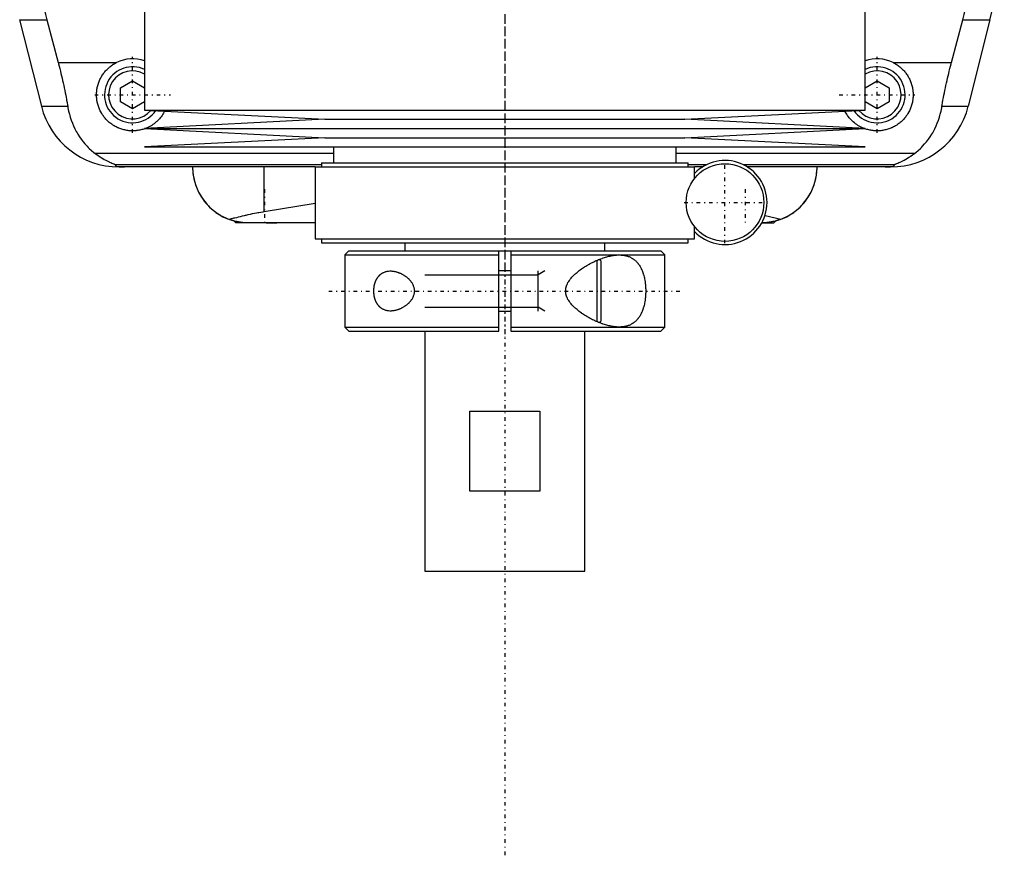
# Model space of a CAD drawing. Extents: x -90 to 90, y -146 to 645.
# Tile 1 of 4: x -61 to 62, y -146 to -42. Entities that reach past the tile are written whole.
import ezdxf

# ---------------------------------------------------------------- set-up
doc = ezdxf.new("R2010")
doc.units = 0
doc.linetypes.add('CENTER', pattern=[1.5, 0.45, -0.5, 0.05, -0.5])
for name, color, linetype in [('AM_0', 7, 'CONTINUOUS'), ('AM_10', 7, 'CONTINUOUS'), ('AM_7', 7, 'CENTER')]:
    doc.layers.add(name, color=color, linetype=linetype)

msp = doc.modelspace()

# ---------------------------------------------------------------- linework, layer by layer
at = {"layer": 'AM_0', "color": 7, "linetype": 'CONTINUOUS'}
for p, q in [((-45, -39.5), (-45, -52.9)), ((45, -52.9), (45, -39.5)), ((-60.6, -41.62), (-57.89, -52.43)), ((-60.6, -41.62), (-57.2, -41.62)), ((-57.2, -41.62), (-55.78, -46.97)), ((55.78, -46.97), (57.2, -41.62)), ((57.2, -41.62), (60.6, -41.62)), ((60.6, -41.62), (57.89, -52.43)), ((-55.78, -46.97), (-48.5, -46.97)), ((48.5, -46.97), (55.78, -46.97)), ((-48, -50.13), (-46.5, -49.27)), ((-48, -51.87), (-48, -50.13)), ((-46.5, -49.27), (-45, -50.13)), ((45, -50.13), (46.5, -49.27)), ((46.5, -49.27), (48, -50.13)), ((48, -50.13), (48, -51.87)), ((-57.89, -52.43), (-54.6, -52.43)), ((-46.5, -52.73), (-48, -51.87)), ((-45, -51.87), (-46.5, -52.73)), ((46.5, -52.73), (45, -51.87)), ((48, -51.87), (46.5, -52.73)), ((54.6, -52.43), (57.89, -52.43)), ((-45, -52.9), (-22.5, -54.05)), ((-45, -52.9), (45, -52.9)), ((-22.5, -54.05), (-45, -55.2)), ((-22.5, -54.05), (22.5, -54.05)), ((22.5, -54.05), (45, -52.9)), ((45, -55.2), (22.5, -54.05)), ((-45, -55.2), (-22.5, -56.35)), ((-45, -55.2), (45, -55.2)), ((22.5, -56.35), (45, -55.2)), ((-22.5, -56.35), (-45, -57.5)), ((-22.5, -56.35), (22.5, -56.35)), ((45, -57.5), (22.5, -56.35)), ((-45, -57.5), (45, -57.5)), ((-21.4, -57.5), (-21.4, -59.5)), ((21.4, -59.5), (21.4, -57.5)), ((-21.4, -58.31), (-51.17, -58.31)), ((51.17, -58.31), (21.4, -58.31)), ((-22.9, -59.75), (-48.57, -59.75)), ((-23.7, -60), (-48.19, -60)), ((-30.04, -65.57), (-30.04, -60)), ((-23.7, -60), (-23.7, -69)), ((-23.7, -60), (23.7, -60)), ((-22.9, -59.5), (-22.9, -60)), ((-22.9, -59.5), (22.9, -59.5)), ((22.9, -60), (22.9, -59.5)), ((25.17, -59.75), (22.9, -59.75)), ((23.7, -61.44), (23.7, -60)), ((24.71, -60), (23.7, -60)), ((48.57, -59.75), (29.83, -59.75)), ((48.19, -60), (30.29, -60)), ((-30.04, -65.57), (-23.71, -64.52)), ((32.5, -66.06), (34.48, -66.54)), ((-34.07, -66.69), (-34.23, -66.64)), ((-33.85, -66.75), (-33.6, -67)), ((-23.73, -67), (-33.6, -67)), ((23.7, -69), (23.7, -67.46)), ((32.09, -67), (33.6, -67)), ((32.12, -66.94), (32.73, -66.96)), ((33.6, -67), (33.85, -66.75)), ((34.23, -66.63), (34.07, -66.69)), ((-23.7, -69), (23.7, -69)), ((-22.9, -69), (-22.9, -69.5)), ((-22.9, -69.5), (22.9, -69.5)), ((-12.5, -69.5), (-12.5, -70.5)), ((12.5, -70.5), (12.5, -69.5)), ((22.9, -69.5), (22.9, -69)), ((-19.5, -70.5), (-20, -71)), ((-20, -71), (-20, -80)), ((-20, -71), (-0.75, -71)), ((-19.5, -70.5), (-0.75, -70.5)), ((-0.75, -70.5), (0.75, -70.5)), ((-0.75, -80.5), (-0.75, -70.5)), ((0.75, -70.5), (19.5, -70.5)), ((0.75, -70.5), (0.75, -80.5)), ((0.75, -71), (20, -71)), ((20, -71), (19.5, -70.5)), ((20, -80), (20, -71)), ((11.5, -71.67), (11.5, -79.33)), ((12, -71.75), (11.8, -71.55)), ((12, -71.75), (12, -79.25)), ((0.75, -73), (-0.75, -73)), ((-0.75, -78), (0.75, -78)), ((11.8, -79.45), (12, -79.25)), ((-20, -80), (-19.5, -80.5)), ((-20, -80), (-0.75, -80)), ((-19.5, -80.5), (-0.75, -80.5)), ((-10, -80.5), (-10, -110.5)), ((0.75, -80), (20, -80)), ((0.75, -80.5), (19.5, -80.5)), ((10, -110.5), (10, -80.5)), ((19.5, -80.5), (20, -80)), ((-4.36, -100.5), (-4.36, -90.5)), ((-4.36, -90.5), (4.36, -90.5)), ((4.36, -90.5), (4.36, -100.5)), ((4.36, -100.5), (-4.36, -100.5)), ((-10, -110.5), (10, -110.5))]:
    msp.add_line(p, q, dxfattribs=at)
for points in [[(-58.39, -18.16, 0), (-58.5, -18.82, 0), (-58.67, -20.16, 0), (-58.82, -21.48, 0), (-58.88, -22.14, 0), (-58.94, -22.8, 0), (-59.02, -24.1, 0), (-59.07, -25.38, 0), (-59.09, -26.64, 0), (-59.09, -27.88, 0), (-59.06, -29.15, 0), (-59.03, -29.79, 0), (-58.99, -30.44, 0), (-58.9, -31.75, 0), (-58.78, -33.07, 0), (-58.62, -34.4, 0), (-58.43, -35.73, 0), (-58.21, -37.05, 0), (-58.09, -37.72, 0), (-57.96, -38.38, 0), (-57.68, -39.69, 0), (-57.37, -40.98, 0), (-57.2, -41.62, 0)], [(57.2, -41.62, 0), (57.37, -40.98, 0), (57.68, -39.69, 0), (57.96, -38.38, 0), (58.09, -37.72, 0), (58.21, -37.05, 0), (58.43, -35.73, 0), (58.62, -34.4, 0), (58.78, -33.07, 0), (58.9, -31.75, 0), (58.99, -30.44, 0), (59.03, -29.79, 0), (59.06, -29.15, 0), (59.09, -27.88, 0), (59.09, -26.64, 0), (59.07, -25.38, 0), (59.02, -24.1, 0), (58.94, -22.8, 0), (58.88, -22.14, 0), (58.82, -21.48, 0), (58.67, -20.16, 0), (58.5, -18.82, 0), (58.39, -18.16, 0)], [(-55.78, -46.97, 0), (-55.74, -47.12, 0), (-55.66, -47.42, 0), (-55.58, -47.73, 0), (-55.55, -47.88, 0), (-55.51, -48.03, 0), (-55.44, -48.33, 0), (-55.37, -48.63, 0), (-55.3, -48.92, 0), (-55.23, -49.22, 0), (-55.16, -49.52, 0), (-55.13, -49.68, 0), (-55.1, -49.83, 0), (-55.03, -50.13, 0), (-54.97, -50.44, 0), (-54.91, -50.74, 0), (-54.85, -51.05, 0), (-54.79, -51.35, 0), (-54.76, -51.51, 0), (-54.73, -51.66, 0), (-54.68, -51.97, 0), (-54.63, -52.27, 0), (-54.6, -52.43, 0)], [(-44.9, -55.21, 0), (-44.96, -55.23, 0), (-45.08, -55.27, 0), (-45.2, -55.31, 0), (-45.27, -55.33, 0), (-45.33, -55.34, 0), (-45.45, -55.38, 0), (-45.58, -55.4, 0), (-45.71, -55.43, 0), (-45.83, -55.45, 0), (-45.96, -55.47, 0), (-46.02, -55.47, 0), (-46.09, -55.48, 0), (-46.21, -55.49, 0), (-46.34, -55.5, 0), (-46.46, -55.5, 0), (-46.59, -55.5, 0), (-46.71, -55.5, 0), (-46.77, -55.49, 0), (-46.84, -55.49, 0), (-46.96, -55.48, 0), (-47.09, -55.46, 0), (-47.15, -55.45, 0), (-47.21, -55.44, 0), (-47.34, -55.42, 0), (-47.47, -55.39, 0), (-47.53, -55.38, 0), (-47.59, -55.37, 0), (-47.72, -55.33, 0), (-47.84, -55.3, 0), (-47.96, -55.26, 0), (-48.09, -55.21, 0), (-48.21, -55.16, 0), (-48.27, -55.14, 0), (-48.33, -55.11, 0), (-48.44, -55.06, 0), (-48.56, -55, 0), (-48.67, -54.94, 0), (-48.78, -54.88, 0), (-48.89, -54.81, 0), (-48.94, -54.78, 0), (-49, -54.74, 0), (-49.1, -54.67, 0), (-49.2, -54.6, 0), (-49.3, -54.52, 0), (-49.4, -54.44, 0), (-49.49, -54.36, 0), (-49.53, -54.32, 0), (-49.58, -54.28, 0), (-49.67, -54.2, 0), (-49.75, -54.11, 0), (-49.83, -54.02, 0), (-49.91, -53.93, 0), (-49.99, -53.84, 0), (-50.03, -53.79, 0), (-50.07, -53.74, 0), (-50.14, -53.64, 0), (-50.21, -53.54, 0), (-50.28, -53.44, 0), (-50.35, -53.33, 0), (-50.41, -53.22, 0), (-50.44, -53.17, 0), (-50.47, -53.11, 0), (-50.53, -53, 0), (-50.59, -52.89, 0), (-50.61, -52.83, 0), (-50.64, -52.77, 0), (-50.69, -52.65, 0), (-50.73, -52.53, 0), (-50.75, -52.47, 0), (-50.77, -52.41, 0), (-50.81, -52.29, 0), (-50.85, -52.17, 0), (-50.88, -52.05, 0), (-50.9, -51.92, 0), (-50.93, -51.8, 0), (-50.94, -51.74, 0), (-50.95, -51.68, 0), (-50.97, -51.55, 0), (-50.98, -51.43, 0), (-50.99, -51.31, 0), (-51, -51.18, 0), (-51, -51.06, 0), (-51, -51, 0), (-51, -50.94, 0), (-51, -50.82, 0), (-50.99, -50.69, 0), (-50.98, -50.57, 0), (-50.97, -50.44, 0), (-50.95, -50.32, 0), (-50.94, -50.26, 0), (-50.93, -50.19, 0), (-50.9, -50.07, 0), (-50.87, -49.94, 0), (-50.84, -49.82, 0), (-50.81, -49.69, 0), (-50.77, -49.57, 0), (-50.74, -49.51, 0), (-50.72, -49.44, 0), (-50.68, -49.32, 0), (-50.63, -49.2, 0), (-50.57, -49.08, 0), (-50.51, -48.97, 0), (-50.45, -48.85, 0), (-50.42, -48.79, 0), (-50.39, -48.74, 0), (-50.32, -48.63, 0), (-50.25, -48.52, 0), (-50.22, -48.46, 0), (-50.18, -48.41, 0), (-50.1, -48.31, 0), (-50.03, -48.2, 0), (-49.99, -48.15, 0), (-49.95, -48.11, 0), (-49.86, -48.01, 0), (-49.78, -47.92, 0), (-49.69, -47.83, 0), (-49.6, -47.74, 0), (-49.51, -47.66, 0), (-49.46, -47.61, 0), (-49.42, -47.57, 0), (-49.32, -47.49, 0), (-49.22, -47.41, 0), (-49.11, -47.34, 0), (-49.01, -47.26, 0), (-48.9, -47.19, 0), (-48.84, -47.16, 0), (-48.79, -47.12, 0), (-48.67, -47.06, 0), (-48.56, -47, 0), (-48.5, -46.97, 0)], [(48.5, -46.97, 0), (48.56, -47, 0), (48.67, -47.06, 0), (48.79, -47.12, 0), (48.84, -47.16, 0), (48.9, -47.19, 0), (49.01, -47.26, 0), (49.11, -47.34, 0), (49.22, -47.41, 0), (49.32, -47.49, 0), (49.42, -47.57, 0), (49.46, -47.61, 0), (49.51, -47.66, 0), (49.6, -47.74, 0), (49.69, -47.83, 0), (49.78, -47.92, 0), (49.86, -48.01, 0), (49.95, -48.11, 0), (49.99, -48.15, 0), (50.03, -48.2, 0), (50.1, -48.31, 0), (50.18, -48.41, 0), (50.22, -48.46, 0), (50.25, -48.52, 0), (50.32, -48.63, 0), (50.39, -48.74, 0), (50.42, -48.79, 0), (50.45, -48.85, 0), (50.51, -48.97, 0), (50.57, -49.08, 0), (50.63, -49.2, 0), (50.68, -49.32, 0), (50.72, -49.44, 0), (50.74, -49.51, 0), (50.77, -49.57, 0), (50.81, -49.69, 0), (50.84, -49.82, 0), (50.87, -49.94, 0), (50.9, -50.07, 0), (50.93, -50.19, 0), (50.94, -50.26, 0), (50.95, -50.32, 0), (50.97, -50.44, 0), (50.98, -50.57, 0), (50.99, -50.69, 0), (51, -50.82, 0), (51, -50.94, 0), (51, -51, 0), (51, -51.06, 0), (51, -51.18, 0), (50.99, -51.31, 0), (50.98, -51.43, 0), (50.97, -51.55, 0), (50.95, -51.68, 0), (50.94, -51.74, 0), (50.93, -51.8, 0), (50.9, -51.92, 0), (50.88, -52.05, 0), (50.85, -52.17, 0), (50.81, -52.29, 0), (50.77, -52.41, 0), (50.75, -52.47, 0), (50.73, -52.53, 0), (50.69, -52.65, 0), (50.64, -52.77, 0), (50.61, -52.83, 0), (50.59, -52.88, 0), (50.53, -53, 0), (50.47, -53.11, 0), (50.44, -53.17, 0), (50.41, -53.22, 0), (50.35, -53.33, 0), (50.28, -53.44, 0), (50.21, -53.54, 0), (50.14, -53.64, 0), (50.07, -53.74, 0), (50.03, -53.79, 0), (49.99, -53.84, 0), (49.91, -53.93, 0), (49.83, -54.02, 0), (49.75, -54.11, 0), (49.67, -54.2, 0), (49.58, -54.28, 0), (49.53, -54.32, 0), (49.49, -54.36, 0), (49.4, -54.44, 0), (49.3, -54.52, 0), (49.2, -54.6, 0), (49.1, -54.67, 0), (49, -54.74, 0), (48.95, -54.78, 0), (48.89, -54.81, 0), (48.78, -54.88, 0), (48.67, -54.94, 0), (48.56, -55, 0), (48.44, -55.06, 0), (48.33, -55.11, 0), (48.27, -55.14, 0), (48.21, -55.16, 0), (48.09, -55.21, 0), (47.97, -55.25, 0), (47.84, -55.3, 0), (47.72, -55.33, 0), (47.59, -55.37, 0), (47.53, -55.38, 0), (47.47, -55.39, 0), (47.34, -55.42, 0), (47.22, -55.44, 0), (47.15, -55.45, 0), (47.09, -55.46, 0), (46.96, -55.48, 0), (46.84, -55.49, 0), (46.77, -55.49, 0), (46.71, -55.5, 0), (46.59, -55.5, 0), (46.46, -55.5, 0), (46.34, -55.5, 0), (46.21, -55.49, 0), (46.09, -55.48, 0), (46.02, -55.47, 0), (45.96, -55.47, 0), (45.83, -55.45, 0), (45.71, -55.43, 0), (45.58, -55.4, 0), (45.45, -55.38, 0), (45.33, -55.34, 0), (45.27, -55.33, 0), (45.2, -55.31, 0), (45.08, -55.27, 0), (44.96, -55.23, 0), (44.9, -55.21, 0)], [(54.6, -52.43, 0), (54.63, -52.27, 0), (54.68, -51.97, 0), (54.73, -51.66, 0), (54.76, -51.51, 0), (54.79, -51.35, 0), (54.85, -51.05, 0), (54.91, -50.74, 0), (54.97, -50.44, 0), (55.03, -50.13, 0), (55.1, -49.83, 0), (55.13, -49.68, 0), (55.16, -49.52, 0), (55.23, -49.22, 0), (55.3, -48.92, 0), (55.37, -48.63, 0), (55.44, -48.33, 0), (55.51, -48.03, 0), (55.55, -47.88, 0), (55.58, -47.73, 0), (55.66, -47.42, 0), (55.74, -47.12, 0), (55.78, -46.97, 0)], [(-54.6, -52.43, 0), (-54.57, -52.62, 0), (-54.49, -53.02, 0), (-54.39, -53.4, 0), (-54.34, -53.6, 0), (-54.28, -53.78, 0), (-54.16, -54.16, 0), (-54.02, -54.53, 0), (-53.87, -54.89, 0), (-53.71, -55.24, 0), (-53.53, -55.58, 0), (-53.43, -55.75, 0), (-53.34, -55.91, 0), (-53.13, -56.24, 0), (-52.91, -56.55, 0), (-52.68, -56.85, 0), (-52.44, -57.14, 0), (-52.18, -57.42, 0), (-52.04, -57.56, 0), (-51.91, -57.69, 0), (-51.62, -57.95, 0), (-51.33, -58.19, 0), (-51.17, -58.31, 0)], [(51.17, -58.31, 0), (51.33, -58.19, 0), (51.62, -57.95, 0), (51.91, -57.69, 0), (52.04, -57.56, 0), (52.18, -57.42, 0), (52.44, -57.14, 0), (52.68, -56.85, 0), (52.91, -56.55, 0), (53.13, -56.24, 0), (53.34, -55.91, 0), (53.44, -55.75, 0), (53.53, -55.58, 0), (53.71, -55.24, 0), (53.87, -54.88, 0), (54.02, -54.53, 0), (54.16, -54.16, 0), (54.28, -53.78, 0), (54.34, -53.6, 0), (54.39, -53.4, 0), (54.49, -53.02, 0), (54.57, -52.62, 0), (54.6, -52.43, 0)], [(-42.48, -53.03, 0), (-42.53, -53.11, 0), (-42.62, -53.27, 0), (-42.71, -53.43, 0), (-42.76, -53.51, 0), (-42.81, -53.58, 0), (-42.92, -53.73, 0), (-43.03, -53.87, 0), (-43.15, -54, 0), (-43.27, -54.13, 0), (-43.4, -54.26, 0), (-43.46, -54.32, 0), (-43.53, -54.38, 0), (-43.66, -54.49, 0), (-43.81, -54.61, 0), (-43.96, -54.71, 0), (-44.11, -54.81, 0), (-44.27, -54.91, 0), (-44.35, -54.96, 0), (-44.44, -55, 0), (-44.61, -55.08, 0), (-44.78, -55.16, 0), (-44.87, -55.19, 0)], [(44.87, -55.19, 0), (44.78, -55.16, 0), (44.61, -55.08, 0), (44.44, -55, 0), (44.35, -54.96, 0), (44.27, -54.91, 0), (44.11, -54.81, 0), (43.96, -54.71, 0), (43.81, -54.61, 0), (43.66, -54.49, 0), (43.53, -54.38, 0), (43.46, -54.32, 0), (43.4, -54.26, 0), (43.27, -54.13, 0), (43.15, -54, 0), (43.03, -53.87, 0), (42.92, -53.73, 0), (42.81, -53.58, 0), (42.76, -53.51, 0), (42.71, -53.43, 0), (42.62, -53.27, 0), (42.53, -53.11, 0), (42.48, -53.03, 0)], [(-51.17, -58.31, 0), (-51.06, -58.39, 0), (-50.84, -58.55, 0), (-50.63, -58.69, 0), (-50.53, -58.76, 0), (-50.43, -58.83, 0), (-50.23, -58.95, 0), (-50.04, -59.06, 0), (-49.85, -59.16, 0), (-49.68, -59.25, 0), (-49.52, -59.33, 0), (-49.44, -59.37, 0), (-49.36, -59.4, 0), (-49.22, -59.46, 0), (-49.09, -59.52, 0), (-48.96, -59.57, 0), (-48.89, -59.6, 0), (-48.88, -59.61, 0), (-48.86, -59.61, 0), (-48.85, -59.62, 0), (-48.84, -59.62, 0), (-48.82, -59.63, 0), (-48.8, -59.64, 0), (-48.78, -59.64, 0), (-48.77, -59.65, 0), (-48.75, -59.66, 0), (-48.74, -59.66, 0), (-48.73, -59.66, 0), (-48.72, -59.67, 0), (-48.7, -59.67, 0), (-48.7, -59.68, 0), (-48.69, -59.68, 0), (-48.68, -59.69, 0), (-48.66, -59.69, 0), (-48.66, -59.69, 0), (-48.65, -59.7, 0), (-48.64, -59.7, 0), (-48.63, -59.71, 0), (-48.62, -59.71, 0), (-48.61, -59.71, 0), (-48.6, -59.72, 0), (-48.59, -59.72, 0), (-48.59, -59.72, 0), (-48.58, -59.73, 0), (-48.58, -59.73, 0), (-48.57, -59.73, 0), (-48.57, -59.74, 0), (-48.57, -59.74, 0), (-48.57, -59.74, 0), (-48.57, -59.74, 0), (-48.57, -59.74, 0), (-48.57, -59.75, 0), (-48.57, -59.75, 0)], [(48.57, -59.75, 0), (48.57, -59.75, 0), (48.57, -59.74, 0), (48.57, -59.74, 0), (48.57, -59.74, 0), (48.57, -59.74, 0), (48.57, -59.74, 0), (48.57, -59.73, 0), (48.58, -59.73, 0), (48.58, -59.73, 0), (48.59, -59.72, 0), (48.59, -59.72, 0), (48.6, -59.72, 0), (48.61, -59.71, 0), (48.62, -59.71, 0), (48.63, -59.71, 0), (48.64, -59.7, 0), (48.65, -59.7, 0), (48.66, -59.69, 0), (48.66, -59.69, 0), (48.68, -59.68, 0), (48.69, -59.68, 0), (48.7, -59.68, 0), (48.71, -59.67, 0), (48.72, -59.67, 0), (48.74, -59.66, 0), (48.74, -59.66, 0), (48.75, -59.65, 0), (48.77, -59.65, 0), (48.79, -59.64, 0), (48.8, -59.63, 0), (48.82, -59.63, 0), (48.84, -59.62, 0), (48.85, -59.62, 0), (48.86, -59.61, 0), (48.88, -59.6, 0), (48.9, -59.6, 0), (48.97, -59.57, 0), (49.1, -59.52, 0), (49.23, -59.46, 0), (49.38, -59.39, 0), (49.46, -59.36, 0), (49.54, -59.32, 0), (49.71, -59.23, 0), (49.9, -59.14, 0), (50.09, -59.03, 0), (50.28, -58.92, 0), (50.48, -58.79, 0), (50.58, -58.73, 0), (50.68, -58.66, 0), (50.88, -58.53, 0), (51.07, -58.38, 0), (51.17, -58.31, 0)], [(-48.57, -59.75, 0), (-48.58, -59.75, 0), (-48.6, -59.77, 0), (-48.62, -59.78, 0), (-48.62, -59.79, 0), (-48.63, -59.8, 0), (-48.63, -59.81, 0), (-48.63, -59.83, 0), (-48.63, -59.84, 0), (-48.62, -59.86, 0), (-48.6, -59.87, 0), (-48.58, -59.88, 0), (-48.57, -59.89, 0), (-48.54, -59.9, 0), (-48.49, -59.92, 0), (-48.43, -59.93, 0), (-48.35, -59.95, 0), (-48.3, -59.96, 0), (-48.28, -59.96, 0), (-48.27, -59.96, 0), (-48.26, -59.96, 0), (-48.25, -59.96, 0), (-48.23, -59.97, 0), (-48.21, -59.97, 0), (-48.2, -59.97, 0), (-48.19, -59.97, 0), (-48.16, -59.97, 0), (-48.14, -59.98, 0), (-48.13, -59.98, 0), (-48.11, -59.98, 0), (-48.09, -59.98, 0), (-48.06, -59.98, 0), (-48.03, -59.98, 0), (-48, -59.99, 0), (-47.97, -59.99, 0), (-47.95, -59.99, 0), (-47.93, -59.99, 0), (-47.91, -59.99, 0), (-47.9, -59.99, 0), (-47.9, -59.99, 0), (-47.89, -59.99, 0), (-47.89, -59.99, 0), (-47.88, -59.99, 0), (-47.88, -59.99, 0), (-47.87, -59.99, 0), (-47.86, -59.99, 0), (-47.86, -59.99, 0), (-47.85, -59.99, 0), (-47.85, -59.99, 0), (-47.84, -59.99, 0), (-47.83, -59.99, 0), (-47.83, -59.99, 0), (-47.82, -60, 0), (-47.81, -60, 0), (-47.81, -60, 0), (-47.81, -60, 0), (-47.8, -60, 0), (-47.79, -60, 0), (-47.78, -60, 0), (-47.78, -60, 0), (-47.77, -60, 0), (-47.76, -60, 0), (-47.76, -60, 0), (-47.75, -60, 0), (-47.74, -60, 0), (-47.73, -60, 0), (-47.73, -60, 0), (-47.72, -60, 0), (-47.71, -60, 0), (-47.71, -60, 0), (-47.7, -60, 0), (-47.69, -60, 0), (-47.69, -60, 0), (-47.68, -60, 0), (-47.67, -60, 0), (-47.67, -60, 0), (-47.66, -60, 0), (-47.66, -60, 0), (-47.65, -60, 0), (-47.64, -60, 0), (-47.63, -60, 0), (-47.62, -60, 0), (-47.61, -60, 0), (-47.61, -60, 0), (-47.6, -60, 0), (-47.59, -60, 0), (-47.58, -60, 0), (-47.57, -60, 0), (-47.57, -60, 0), (-47.56, -60, 0), (-47.55, -60, 0), (-47.55, -60, 0), (-47.54, -60, 0), (-47.53, -60, 0), (-47.52, -60, 0)], [(-39, -60, 0), (-39, -60.17, 0), (-38.98, -60.51, 0), (-38.95, -60.86, 0), (-38.92, -61.04, 0), (-38.89, -61.21, 0), (-38.82, -61.56, 0), (-38.73, -61.92, 0), (-38.62, -62.27, 0), (-38.49, -62.61, 0), (-38.34, -62.96, 0), (-38.26, -63.13, 0), (-38.18, -63.3, 0), (-37.99, -63.63, 0), (-37.78, -63.95, 0), (-37.55, -64.27, 0), (-37.3, -64.57, 0), (-37.03, -64.87, 0), (-36.89, -65.01, 0), (-36.74, -65.15, 0), (-36.44, -65.41, 0), (-36.11, -65.66, 0), (-35.94, -65.78, 0)], [(-39, -60, 0), (-39, -60.21, 0), (-38.97, -60.62, 0), (-38.92, -61.05, 0), (-38.89, -61.26, 0), (-38.84, -61.47, 0), (-38.74, -61.9, 0), (-38.6, -62.33, 0), (-38.44, -62.75, 0), (-38.25, -63.16, 0), (-38.02, -63.57, 0), (-37.9, -63.77, 0), (-37.77, -63.96, 0), (-37.49, -64.34, 0), (-37.18, -64.71, 0), (-36.84, -65.06, 0), (-36.48, -65.38, 0), (-36.08, -65.69, 0), (-35.88, -65.83, 0), (-35.66, -65.96, 0), (-35.22, -66.22, 0), (-34.74, -66.44, 0), (-34.48, -66.54, 0)], [(34.48, -66.54, 0), (34.74, -66.44, 0), (35.22, -66.22, 0), (35.66, -65.96, 0), (35.88, -65.83, 0), (36.08, -65.69, 0), (36.48, -65.38, 0), (36.84, -65.06, 0), (37.18, -64.71, 0), (37.49, -64.34, 0), (37.77, -63.96, 0), (37.9, -63.77, 0), (38.02, -63.57, 0), (38.25, -63.16, 0), (38.44, -62.75, 0), (38.6, -62.33, 0), (38.74, -61.9, 0), (38.84, -61.47, 0), (38.89, -61.26, 0), (38.92, -61.05, 0), (38.97, -60.62, 0), (39, -60.21, 0), (39, -60, 0)], [(35.94, -65.78, 0), (36.11, -65.66, 0), (36.44, -65.41, 0), (36.74, -65.15, 0), (36.89, -65.01, 0), (37.03, -64.87, 0), (37.3, -64.57, 0), (37.55, -64.27, 0), (37.78, -63.95, 0), (37.99, -63.63, 0), (38.18, -63.3, 0), (38.26, -63.13, 0), (38.34, -62.96, 0), (38.49, -62.61, 0), (38.62, -62.27, 0), (38.73, -61.92, 0), (38.82, -61.56, 0), (38.89, -61.21, 0), (38.92, -61.04, 0), (38.95, -60.86, 0), (38.98, -60.51, 0), (39, -60.17, 0), (39, -60, 0)], [(47.52, -60, 0), (47.53, -60, 0), (47.54, -60, 0), (47.55, -60, 0), (47.55, -60, 0), (47.56, -60, 0), (47.57, -60, 0), (47.57, -60, 0), (47.58, -60, 0), (47.59, -60, 0), (47.6, -60, 0), (47.61, -60, 0), (47.61, -60, 0), (47.62, -60, 0), (47.63, -60, 0), (47.64, -60, 0), (47.65, -60, 0), (47.66, -60, 0), (47.66, -60, 0), (47.67, -60, 0), (47.67, -60, 0), (47.68, -60, 0), (47.69, -60, 0), (47.69, -60, 0), (47.7, -60, 0), (47.71, -60, 0), (47.71, -60, 0), (47.72, -60, 0), (47.73, -60, 0), (47.73, -60, 0), (47.74, -60, 0), (47.75, -60, 0), (47.76, -60, 0), (47.76, -60, 0), (47.77, -60, 0), (47.78, -60, 0), (47.78, -60, 0), (47.79, -60, 0), (47.8, -60, 0), (47.81, -60, 0), (47.81, -60, 0), (47.81, -60, 0), (47.82, -60, 0), (47.83, -59.99, 0), (47.83, -59.99, 0), (47.84, -59.99, 0), (47.85, -59.99, 0), (47.85, -59.99, 0), (47.86, -59.99, 0), (47.86, -59.99, 0), (47.87, -59.99, 0), (47.89, -59.99, 0), (47.93, -59.99, 0), (47.95, -59.99, 0), (47.97, -59.99, 0), (48, -59.99, 0), (48.03, -59.98, 0), (48.06, -59.98, 0), (48.09, -59.98, 0), (48.11, -59.98, 0), (48.13, -59.98, 0), (48.14, -59.98, 0), (48.16, -59.97, 0), (48.19, -59.97, 0), (48.2, -59.97, 0), (48.21, -59.97, 0), (48.23, -59.97, 0), (48.25, -59.96, 0), (48.26, -59.96, 0), (48.27, -59.96, 0), (48.28, -59.96, 0), (48.3, -59.96, 0), (48.35, -59.95, 0), (48.43, -59.93, 0), (48.49, -59.92, 0), (48.54, -59.9, 0), (48.57, -59.89, 0), (48.58, -59.88, 0), (48.6, -59.87, 0), (48.62, -59.86, 0), (48.63, -59.84, 0), (48.63, -59.83, 0), (48.63, -59.81, 0), (48.63, -59.8, 0), (48.62, -59.79, 0), (48.62, -59.78, 0), (48.6, -59.77, 0), (48.58, -59.75, 0), (48.57, -59.75, 0)], [(-34.3, -66.61, 0), (-34.35, -66.59, 0), (-34.44, -66.56, 0), (-34.54, -66.52, 0), (-34.58, -66.51, 0), (-34.63, -66.49, 0), (-34.72, -66.45, 0), (-34.82, -66.41, 0), (-34.91, -66.37, 0), (-35, -66.32, 0), (-35.1, -66.28, 0), (-35.14, -66.26, 0), (-35.19, -66.23, 0), (-35.28, -66.19, 0), (-35.37, -66.14, 0), (-35.46, -66.09, 0), (-35.55, -66.03, 0), (-35.64, -65.98, 0), (-35.68, -65.95, 0), (-35.73, -65.93, 0), (-35.81, -65.87, 0), (-35.9, -65.81, 0), (-35.94, -65.78, 0)], [(-34.48, -66.54, 0), (-34.38, -66.52, 0), (-34.16, -66.46, 0), (-33.94, -66.41, 0), (-33.83, -66.38, 0), (-33.71, -66.35, 0), (-33.49, -66.3, 0), (-33.25, -66.24, 0), (-33.02, -66.18, 0), (-32.78, -66.12, 0), (-32.53, -66.07, 0), (-32.41, -66.04, 0), (-32.29, -66.01, 0), (-32.04, -65.95, 0), (-31.78, -65.9, 0), (-31.52, -65.84, 0), (-31.26, -65.79, 0), (-31, -65.74, 0), (-30.86, -65.71, 0), (-30.73, -65.69, 0), (-30.46, -65.64, 0), (-30.18, -65.6, 0), (-30.04, -65.57, 0)], [(35.94, -65.78, 0), (35.9, -65.81, 0), (35.81, -65.87, 0), (35.73, -65.93, 0), (35.68, -65.95, 0), (35.64, -65.98, 0), (35.55, -66.03, 0), (35.46, -66.09, 0), (35.37, -66.14, 0), (35.28, -66.19, 0), (35.19, -66.23, 0), (35.14, -66.26, 0), (35.09, -66.28, 0), (35, -66.32, 0), (34.91, -66.37, 0), (34.82, -66.41, 0), (34.72, -66.45, 0), (34.63, -66.49, 0), (34.58, -66.51, 0), (34.54, -66.52, 0), (34.44, -66.56, 0), (34.35, -66.6, 0), (34.3, -66.61, 0)], [(-32.73, -66.96, 0), (-32.77, -66.96, 0), (-32.87, -66.95, 0), (-32.97, -66.93, 0), (-33.02, -66.92, 0), (-33.07, -66.92, 0), (-33.17, -66.9, 0), (-33.27, -66.88, 0), (-33.37, -66.87, 0), (-33.47, -66.84, 0), (-33.56, -66.82, 0), (-33.61, -66.81, 0), (-33.66, -66.8, 0), (-33.76, -66.78, 0), (-33.86, -66.75, 0), (-33.95, -66.72, 0), (-34.05, -66.69, 0), (-34.15, -66.66, 0), (-34.2, -66.65, 0), (-34.24, -66.63, 0), (-34.34, -66.6, 0), (-34.44, -66.56, 0), (-34.48, -66.54, 0)], [(-33.85, -66.75, 0), (-33.87, -66.74, 0), (-33.92, -66.73, 0), (-33.97, -66.72, 0), (-33.99, -66.71, 0), (-34.01, -66.71, 0), (-34.05, -66.69, 0), (-34.08, -66.68, 0), (-34.12, -66.67, 0), (-34.15, -66.66, 0), (-34.18, -66.65, 0), (-34.19, -66.65, 0), (-34.2, -66.65, 0), (-34.22, -66.64, 0), (-34.24, -66.63, 0), (-34.26, -66.63, 0), (-34.27, -66.62, 0), (-34.28, -66.62, 0), (-34.29, -66.62, 0), (-34.29, -66.61, 0), (-34.3, -66.61, 0), (-34.3, -66.61, 0), (-34.3, -66.61, 0)], [(-33.85, -66.75, 0), (-33.87, -66.74, 0), (-33.92, -66.73, 0), (-33.97, -66.72, 0), (-33.99, -66.71, 0), (-34.01, -66.71, 0), (-34.05, -66.69, 0), (-34.08, -66.68, 0), (-34.12, -66.67, 0), (-34.15, -66.66, 0), (-34.18, -66.65, 0), (-34.19, -66.65, 0), (-34.2, -66.65, 0), (-34.22, -66.64, 0), (-34.24, -66.63, 0), (-34.26, -66.63, 0), (-34.27, -66.62, 0), (-34.28, -66.62, 0), (-34.29, -66.62, 0), (-34.29, -66.61, 0), (-34.3, -66.61, 0), (-34.3, -66.61, 0), (-34.3, -66.61, 0)], [(-32.73, -66.96, 0), (-32.63, -66.96, 0), (-32.43, -66.95, 0), (-32.21, -66.94, 0), (-32.11, -66.94, 0), (-32, -66.94, 0), (-31.77, -66.93, 0), (-31.54, -66.93, 0), (-31.31, -66.93, 0), (-31.07, -66.94, 0), (-30.82, -66.94, 0), (-30.7, -66.94, 0), (-30.58, -66.94, 0), (-30.33, -66.95, 0), (-30.08, -66.96, 0), (-29.83, -66.97, 0), (-29.58, -66.98, 0), (-29.34, -66.98, 0), (-29.21, -66.99, 0), (-29.09, -66.99, 0), (-28.85, -67, 0), (-28.61, -67, 0), (-28.49, -67, 0)], [(-32, -67, 0), (-32.02, -67, 0), (-32.06, -67, 0), (-32.11, -67, 0), (-32.13, -67, 0), (-32.15, -67, 0), (-32.19, -67, 0), (-32.23, -67, 0), (-32.28, -66.99, 0), (-32.32, -66.99, 0), (-32.36, -66.99, 0), (-32.38, -66.99, 0), (-32.4, -66.99, 0), (-32.44, -66.99, 0), (-32.48, -66.98, 0), (-32.52, -66.98, 0), (-32.56, -66.98, 0), (-32.59, -66.97, 0), (-32.61, -66.97, 0), (-32.63, -66.97, 0), (-32.67, -66.97, 0), (-32.71, -66.96, 0), (-32.73, -66.96, 0)], [(34.48, -66.54, 0), (34.44, -66.56, 0), (34.34, -66.6, 0), (34.24, -66.63, 0), (34.2, -66.65, 0), (34.15, -66.66, 0), (34.05, -66.69, 0), (33.95, -66.72, 0), (33.86, -66.75, 0), (33.76, -66.78, 0), (33.66, -66.8, 0), (33.61, -66.81, 0), (33.56, -66.82, 0), (33.47, -66.84, 0), (33.37, -66.87, 0), (33.27, -66.88, 0), (33.17, -66.9, 0), (33.07, -66.92, 0), (33.02, -66.92, 0), (32.97, -66.93, 0), (32.87, -66.95, 0), (32.77, -66.96, 0), (32.73, -66.96, 0)], [(34.3, -66.61, 0), (34.3, -66.61, 0), (34.29, -66.61, 0), (34.28, -66.62, 0), (34.28, -66.62, 0), (34.27, -66.62, 0), (34.26, -66.63, 0), (34.24, -66.63, 0), (34.23, -66.64, 0), (34.21, -66.64, 0), (34.18, -66.65, 0), (34.17, -66.65, 0), (34.16, -66.66, 0), (34.13, -66.67, 0), (34.1, -66.68, 0), (34.07, -66.69, 0), (34.03, -66.7, 0), (34, -66.71, 0), (33.98, -66.71, 0), (33.96, -66.72, 0), (33.92, -66.73, 0), (33.87, -66.74, 0), (33.85, -66.75, 0)], [(34.3, -66.61, 0), (34.3, -66.61, 0), (34.29, -66.61, 0), (34.28, -66.62, 0), (34.28, -66.62, 0), (34.27, -66.62, 0), (34.26, -66.63, 0), (34.24, -66.63, 0), (34.23, -66.64, 0), (34.21, -66.64, 0), (34.18, -66.65, 0), (34.17, -66.65, 0), (34.16, -66.66, 0), (34.13, -66.67, 0), (34.1, -66.68, 0), (34.07, -66.69, 0), (34.03, -66.7, 0), (34, -66.71, 0), (33.98, -66.71, 0), (33.96, -66.72, 0), (33.92, -66.73, 0), (33.87, -66.74, 0), (33.85, -66.75, 0)], [(34.3, -66.61, 0), (34.3, -66.61, 0), (34.3, -66.61, 0), (34.29, -66.61, 0), (34.29, -66.62, 0), (34.28, -66.62, 0), (34.27, -66.62, 0), (34.26, -66.63, 0), (34.24, -66.63, 0), (34.22, -66.64, 0), (34.2, -66.65, 0), (34.19, -66.65, 0), (34.18, -66.65, 0), (34.15, -66.66, 0), (34.12, -66.67, 0), (34.08, -66.68, 0), (34.05, -66.69, 0), (34.01, -66.71, 0), (33.99, -66.71, 0), (33.97, -66.72, 0), (33.92, -66.73, 0), (33.87, -66.74, 0), (33.85, -66.75, 0)], [(14.28, -80, 0), (14.22, -80, 0), (14.09, -80, 0), (13.96, -79.99, 0), (13.9, -79.98, 0), (13.83, -79.98, 0), (13.7, -79.96, 0), (13.57, -79.95, 0), (13.43, -79.92, 0), (13.29, -79.9, 0), (13.15, -79.87, 0), (13.08, -79.86, 0), (13.01, -79.84, 0), (12.87, -79.81, 0), (12.73, -79.77, 0), (12.58, -79.73, 0), (12.44, -79.68, 0), (12.29, -79.63, 0), (12.22, -79.61, 0), (12.15, -79.58, 0), (12, -79.53, 0), (11.85, -79.47, 0), (11.78, -79.45, 0), (11.7, -79.42, 0), (11.56, -79.35, 0), (11.41, -79.29, 0), (11.34, -79.26, 0), (11.26, -79.22, 0), (11.11, -79.15, 0), (10.97, -79.08, 0), (10.82, -79.01, 0), (10.68, -78.93, 0), (10.53, -78.85, 0), (10.46, -78.81, 0), (10.39, -78.77, 0), (10.25, -78.69, 0), (10.11, -78.6, 0), (9.97, -78.52, 0), (9.83, -78.43, 0), (9.7, -78.34, 0), (9.63, -78.29, 0), (9.56, -78.25, 0), (9.43, -78.15, 0), (9.29, -78.05, 0), (9.16, -77.94, 0), (9.02, -77.83, 0), (8.89, -77.72, 0), (8.83, -77.66, 0), (8.76, -77.6, 0), (8.64, -77.48, 0), (8.51, -77.36, 0), (8.39, -77.23, 0), (8.28, -77.1, 0), (8.17, -76.97, 0), (8.12, -76.9, 0), (8.07, -76.83, 0), (7.98, -76.69, 0), (7.89, -76.55, 0), (7.82, -76.4, 0), (7.78, -76.31, 0), (7.76, -76.28, 0), (7.75, -76.26, 0), (7.75, -76.24, 0), (7.74, -76.23, 0), (7.73, -76.21, 0), (7.72, -76.18, 0), (7.71, -76.15, 0), (7.71, -76.13, 0), (7.7, -76.1, 0), (7.69, -76.09, 0), (7.69, -76.07, 0), (7.68, -76.05, 0), (7.67, -76.02, 0), (7.67, -76.01, 0), (7.67, -75.99, 0), (7.66, -75.97, 0), (7.65, -75.94, 0), (7.65, -75.93, 0), (7.65, -75.91, 0), (7.64, -75.89, 0), (7.63, -75.86, 0), (7.63, -75.83, 0), (7.62, -75.8, 0), (7.62, -75.77, 0), (7.62, -75.76, 0), (7.62, -75.75, 0), (7.61, -75.72, 0), (7.61, -75.69, 0), (7.61, -75.66, 0), (7.6, -75.63, 0), (7.6, -75.6, 0), (7.6, -75.59, 0), (7.6, -75.57, 0), (7.6, -75.54, 0), (7.6, -75.51, 0), (7.6, -75.5, 0), (7.6, -75.49, 0), (7.6, -75.46, 0), (7.6, -75.43, 0), (7.6, -75.41, 0), (7.6, -75.4, 0), (7.6, -75.37, 0), (7.61, -75.34, 0), (7.61, -75.31, 0), (7.61, -75.28, 0), (7.62, -75.25, 0), (7.62, -75.24, 0), (7.62, -75.23, 0), (7.62, -75.2, 0), (7.63, -75.17, 0), (7.63, -75.14, 0), (7.64, -75.11, 0), (7.65, -75.09, 0), (7.65, -75.07, 0), (7.65, -75.06, 0), (7.66, -75.03, 0), (7.67, -75.01, 0), (7.67, -74.99, 0), (7.67, -74.98, 0), (7.68, -74.95, 0), (7.69, -74.93, 0), (7.69, -74.91, 0), (7.7, -74.9, 0), (7.71, -74.87, 0), (7.71, -74.85, 0), (7.72, -74.82, 0), (7.73, -74.79, 0), (7.74, -74.77, 0), (7.75, -74.76, 0), (7.75, -74.74, 0), (7.76, -74.72, 0), (7.78, -74.69, 0), (7.82, -74.6, 0), (7.89, -74.45, 0), (7.98, -74.31, 0), (8.07, -74.17, 0), (8.12, -74.1, 0), (8.17, -74.03, 0), (8.28, -73.9, 0), (8.39, -73.77, 0), (8.51, -73.64, 0), (8.64, -73.52, 0), (8.76, -73.4, 0), (8.83, -73.34, 0), (8.89, -73.28, 0), (9.02, -73.17, 0), (9.16, -73.06, 0), (9.29, -72.95, 0), (9.43, -72.85, 0), (9.56, -72.75, 0), (9.63, -72.71, 0), (9.7, -72.66, 0), (9.83, -72.57, 0), (9.97, -72.48, 0), (10.11, -72.4, 0), (10.25, -72.31, 0), (10.39, -72.23, 0), (10.46, -72.19, 0), (10.53, -72.15, 0), (10.68, -72.07, 0), (10.82, -71.99, 0), (10.97, -71.92, 0), (11.11, -71.85, 0), (11.26, -71.78, 0), (11.34, -71.74, 0), (11.41, -71.71, 0), (11.56, -71.65, 0), (11.7, -71.58, 0), (11.78, -71.55, 0), (11.85, -71.53, 0), (12, -71.47, 0), (12.15, -71.42, 0), (12.22, -71.39, 0), (12.29, -71.37, 0), (12.44, -71.32, 0), (12.58, -71.27, 0), (12.73, -71.23, 0), (12.87, -71.19, 0), (13.01, -71.16, 0), (13.08, -71.14, 0), (13.15, -71.13, 0), (13.29, -71.1, 0), (13.43, -71.08, 0), (13.57, -71.05, 0), (13.7, -71.04, 0), (13.83, -71.02, 0), (13.9, -71.02, 0), (13.96, -71.01, 0), (14.09, -71, 0), (14.22, -71, 0), (14.28, -71, 0)], [(14.28, -71, 0), (14.33, -71, 0), (14.43, -71, 0), (14.53, -71.01, 0), (14.58, -71.01, 0), (14.63, -71.01, 0), (14.73, -71.03, 0), (14.83, -71.04, 0), (14.93, -71.05, 0), (15.03, -71.07, 0), (15.13, -71.09, 0), (15.18, -71.11, 0), (15.23, -71.12, 0), (15.32, -71.15, 0), (15.42, -71.18, 0), (15.51, -71.21, 0), (15.6, -71.25, 0), (15.69, -71.29, 0), (15.74, -71.32, 0), (15.78, -71.34, 0), (15.87, -71.39, 0), (15.96, -71.44, 0), (16, -71.47, 0), (16.04, -71.5, 0), (16.12, -71.56, 0), (16.2, -71.62, 0), (16.24, -71.65, 0), (16.28, -71.68, 0), (16.36, -71.75, 0), (16.43, -71.83, 0), (16.5, -71.9, 0), (16.57, -71.98, 0), (16.64, -72.06, 0), (16.67, -72.11, 0), (16.71, -72.15, 0), (16.77, -72.24, 0), (16.83, -72.33, 0), (16.89, -72.42, 0), (16.94, -72.52, 0), (17, -72.62, 0), (17.02, -72.68, 0), (17.05, -72.73, 0), (17.1, -72.84, 0), (17.15, -72.95, 0), (17.2, -73.07, 0), (17.24, -73.19, 0), (17.28, -73.32, 0), (17.3, -73.38, 0), (17.32, -73.45, 0), (17.36, -73.58, 0), (17.39, -73.71, 0), (17.43, -73.85, 0), (17.46, -73.99, 0), (17.48, -74.13, 0), (17.49, -74.2, 0), (17.51, -74.27, 0), (17.53, -74.41, 0), (17.55, -74.56, 0), (17.56, -74.7, 0), (17.57, -74.85, 0), (17.58, -74.99, 0), (17.59, -75.07, 0), (17.59, -75.14, 0), (17.6, -75.28, 0), (17.6, -75.43, 0), (17.6, -75.5, 0), (17.6, -75.57, 0), (17.6, -75.72, 0), (17.59, -75.86, 0), (17.59, -75.93, 0), (17.58, -76.01, 0), (17.57, -76.15, 0), (17.56, -76.3, 0), (17.55, -76.44, 0), (17.53, -76.59, 0), (17.51, -76.73, 0), (17.49, -76.8, 0), (17.48, -76.87, 0), (17.46, -77.01, 0), (17.43, -77.15, 0), (17.39, -77.29, 0), (17.36, -77.42, 0), (17.32, -77.55, 0), (17.3, -77.62, 0), (17.28, -77.68, 0), (17.24, -77.81, 0), (17.2, -77.93, 0), (17.15, -78.05, 0), (17.1, -78.16, 0), (17.05, -78.27, 0), (17.02, -78.32, 0), (17, -78.38, 0), (16.94, -78.48, 0), (16.89, -78.58, 0), (16.83, -78.67, 0), (16.77, -78.76, 0), (16.71, -78.85, 0), (16.67, -78.89, 0), (16.64, -78.94, 0), (16.57, -79.02, 0), (16.5, -79.1, 0), (16.43, -79.17, 0), (16.36, -79.25, 0), (16.28, -79.32, 0), (16.24, -79.35, 0), (16.2, -79.38, 0), (16.12, -79.44, 0), (16.04, -79.5, 0), (16, -79.53, 0), (15.96, -79.56, 0), (15.87, -79.61, 0), (15.78, -79.66, 0), (15.74, -79.68, 0), (15.69, -79.71, 0), (15.6, -79.75, 0), (15.51, -79.79, 0), (15.42, -79.82, 0), (15.32, -79.85, 0), (15.23, -79.88, 0), (15.18, -79.89, 0), (15.13, -79.91, 0), (15.03, -79.93, 0), (14.93, -79.95, 0), (14.83, -79.96, 0), (14.73, -79.97, 0), (14.63, -79.99, 0), (14.58, -79.99, 0), (14.53, -79.99, 0), (14.43, -80, 0), (14.33, -80, 0), (14.28, -80, 0)], [(-16.36, -75.5, 0), (-16.36, -75.48, 0), (-16.36, -75.44, 0), (-16.36, -75.4, 0), (-16.36, -75.38, 0), (-16.36, -75.36, 0), (-16.36, -75.32, 0), (-16.36, -75.27, 0), (-16.35, -75.23, 0), (-16.35, -75.19, 0), (-16.35, -75.15, 0), (-16.34, -75.13, 0), (-16.34, -75.11, 0), (-16.34, -75.07, 0), (-16.33, -75.03, 0), (-16.33, -74.99, 0), (-16.32, -74.95, 0), (-16.31, -74.91, 0), (-16.31, -74.88, 0), (-16.31, -74.86, 0), (-16.3, -74.82, 0), (-16.29, -74.78, 0), (-16.28, -74.76, 0), (-16.28, -74.74, 0), (-16.27, -74.7, 0), (-16.26, -74.67, 0), (-16.26, -74.65, 0), (-16.25, -74.63, 0), (-16.24, -74.59, 0), (-16.23, -74.55, 0), (-16.22, -74.51, 0), (-16.21, -74.47, 0), (-16.19, -74.44, 0), (-16.19, -74.42, 0), (-16.18, -74.4, 0), (-16.17, -74.36, 0), (-16.15, -74.33, 0), (-16.14, -74.29, 0), (-16.13, -74.26, 0), (-16.11, -74.22, 0), (-16.1, -74.21, 0), (-16.1, -74.19, 0), (-16.08, -74.15, 0), (-16.06, -74.12, 0), (-16.05, -74.09, 0), (-16.03, -74.06, 0), (-16.01, -74.03, 0), (-16.01, -74.01, 0), (-16, -74, 0), (-15.98, -73.97, 0), (-15.96, -73.94, 0), (-15.94, -73.91, 0), (-15.93, -73.88, 0), (-15.91, -73.85, 0), (-15.9, -73.84, 0), (-15.89, -73.82, 0), (-15.87, -73.8, 0), (-15.85, -73.77, 0), (-15.83, -73.75, 0), (-15.81, -73.72, 0), (-15.79, -73.69, 0), (-15.78, -73.68, 0), (-15.77, -73.67, 0), (-15.75, -73.65, 0), (-15.73, -73.62, 0), (-15.72, -73.61, 0), (-15.71, -73.6, 0), (-15.69, -73.58, 0), (-15.67, -73.55, 0), (-15.66, -73.54, 0), (-15.64, -73.53, 0), (-15.62, -73.51, 0), (-15.6, -73.49, 0), (-15.58, -73.47, 0), (-15.55, -73.45, 0), (-15.53, -73.43, 0), (-15.52, -73.42, 0), (-15.51, -73.41, 0), (-15.48, -73.39, 0), (-15.46, -73.37, 0), (-15.43, -73.35, 0), (-15.41, -73.33, 0), (-15.38, -73.32, 0), (-15.37, -73.31, 0), (-15.36, -73.3, 0), (-15.33, -73.28, 0), (-15.31, -73.27, 0), (-15.28, -73.25, 0), (-15.25, -73.24, 0), (-15.23, -73.22, 0), (-15.21, -73.22, 0), (-15.2, -73.21, 0), (-15.17, -73.2, 0), (-15.15, -73.18, 0), (-15.05, -73.14, 0), (-14.88, -73.08, 0), (-14.8, -73.06, 0), (-14.71, -73.04, 0), (-14.54, -73.01, 0), (-14.37, -73, 0), (-14.28, -73, 0)], [(-14.28, -73, 0), (-14.25, -73, 0), (-14.19, -73, 0), (-14.12, -73.01, 0), (-14.09, -73.01, 0), (-14.06, -73.01, 0), (-13.99, -73.02, 0), (-13.93, -73.03, 0), (-13.86, -73.04, 0), (-13.79, -73.05, 0), (-13.72, -73.06, 0), (-13.69, -73.07, 0), (-13.65, -73.08, 0), (-13.58, -73.09, 0), (-13.52, -73.11, 0), (-13.45, -73.13, 0), (-13.38, -73.16, 0), (-13.31, -73.18, 0), (-13.27, -73.19, 0), (-13.24, -73.21, 0), (-13.17, -73.23, 0), (-13.1, -73.26, 0), (-13.06, -73.28, 0), (-13.03, -73.29, 0), (-12.96, -73.32, 0), (-12.89, -73.36, 0), (-12.86, -73.38, 0), (-12.82, -73.39, 0), (-12.76, -73.43, 0), (-12.69, -73.47, 0), (-12.62, -73.51, 0), (-12.56, -73.55, 0), (-12.49, -73.6, 0), (-12.46, -73.62, 0), (-12.43, -73.64, 0), (-12.36, -73.69, 0), (-12.3, -73.73, 0), (-12.24, -73.78, 0), (-12.18, -73.83, 0), (-12.12, -73.88, 0), (-12.09, -73.91, 0), (-12.06, -73.94, 0), (-12.01, -73.99, 0), (-11.95, -74.05, 0), (-11.89, -74.11, 0), (-11.84, -74.18, 0), (-11.78, -74.24, 0), (-11.76, -74.28, 0), (-11.73, -74.31, 0), (-11.68, -74.38, 0), (-11.63, -74.45, 0), (-11.58, -74.53, 0), (-11.54, -74.61, 0), (-11.5, -74.68, 0), (-11.48, -74.72, 0), (-11.46, -74.76, 0), (-11.43, -74.85, 0), (-11.4, -74.93, 0), (-11.37, -75.02, 0), (-11.35, -75.1, 0), (-11.33, -75.19, 0), (-11.32, -75.23, 0), (-11.32, -75.28, 0), (-11.31, -75.37, 0), (-11.3, -75.46, 0), (-11.3, -75.5, 0), (-11.3, -75.54, 0), (-11.31, -75.63, 0), (-11.32, -75.72, 0), (-11.32, -75.77, 0), (-11.33, -75.81, 0), (-11.35, -75.9, 0), (-11.37, -75.98, 0), (-11.4, -76.07, 0), (-11.43, -76.15, 0), (-11.46, -76.24, 0), (-11.48, -76.28, 0), (-11.5, -76.32, 0), (-11.54, -76.39, 0), (-11.58, -76.47, 0), (-11.63, -76.55, 0), (-11.68, -76.62, 0), (-11.73, -76.69, 0), (-11.76, -76.72, 0), (-11.78, -76.76, 0), (-11.84, -76.82, 0), (-11.89, -76.89, 0), (-11.95, -76.95, 0), (-12.01, -77.01, 0), (-12.06, -77.06, 0), (-12.09, -77.09, 0), (-12.12, -77.12, 0), (-12.18, -77.17, 0), (-12.24, -77.22, 0), (-12.3, -77.27, 0), (-12.36, -77.31, 0), (-12.43, -77.36, 0), (-12.46, -77.38, 0), (-12.49, -77.4, 0), (-12.56, -77.45, 0), (-12.62, -77.49, 0), (-12.69, -77.53, 0), (-12.76, -77.57, 0), (-12.82, -77.61, 0), (-12.86, -77.62, 0), (-12.89, -77.64, 0), (-12.96, -77.68, 0), (-13.03, -77.71, 0), (-13.06, -77.72, 0), (-13.1, -77.74, 0), (-13.17, -77.77, 0), (-13.24, -77.79, 0), (-13.27, -77.81, 0), (-13.31, -77.82, 0), (-13.38, -77.84, 0), (-13.45, -77.87, 0), (-13.52, -77.89, 0), (-13.58, -77.91, 0), (-13.65, -77.92, 0), (-13.69, -77.93, 0), (-13.72, -77.94, 0), (-13.79, -77.95, 0), (-13.86, -77.96, 0), (-13.93, -77.97, 0), (-13.99, -77.98, 0), (-14.06, -77.99, 0), (-14.09, -77.99, 0), (-14.12, -77.99, 0), (-14.19, -78, 0), (-14.25, -78, 0), (-14.28, -78, 0)], [(-14.28, -78, 0), (-14.37, -78, 0), (-14.54, -77.99, 0), (-14.71, -77.96, 0), (-14.8, -77.94, 0), (-14.88, -77.92, 0), (-15.05, -77.86, 0), (-15.15, -77.82, 0), (-15.17, -77.8, 0), (-15.2, -77.79, 0), (-15.21, -77.78, 0), (-15.23, -77.78, 0), (-15.25, -77.76, 0), (-15.28, -77.75, 0), (-15.31, -77.73, 0), (-15.33, -77.72, 0), (-15.36, -77.7, 0), (-15.37, -77.69, 0), (-15.38, -77.68, 0), (-15.41, -77.67, 0), (-15.43, -77.65, 0), (-15.46, -77.63, 0), (-15.48, -77.61, 0), (-15.51, -77.59, 0), (-15.52, -77.58, 0), (-15.53, -77.57, 0), (-15.55, -77.55, 0), (-15.58, -77.53, 0), (-15.6, -77.51, 0), (-15.62, -77.49, 0), (-15.64, -77.47, 0), (-15.66, -77.46, 0), (-15.67, -77.45, 0), (-15.69, -77.42, 0), (-15.71, -77.4, 0), (-15.72, -77.39, 0), (-15.73, -77.38, 0), (-15.75, -77.35, 0), (-15.77, -77.33, 0), (-15.78, -77.32, 0), (-15.79, -77.31, 0), (-15.81, -77.28, 0), (-15.83, -77.25, 0), (-15.85, -77.23, 0), (-15.87, -77.2, 0), (-15.89, -77.18, 0), (-15.9, -77.16, 0), (-15.91, -77.15, 0), (-15.93, -77.12, 0), (-15.94, -77.09, 0), (-15.96, -77.06, 0), (-15.98, -77.03, 0), (-16, -77, 0), (-16.01, -76.99, 0), (-16.01, -76.97, 0), (-16.03, -76.94, 0), (-16.05, -76.91, 0), (-16.06, -76.88, 0), (-16.08, -76.85, 0), (-16.1, -76.81, 0), (-16.1, -76.79, 0), (-16.11, -76.78, 0), (-16.13, -76.74, 0), (-16.14, -76.71, 0), (-16.15, -76.67, 0), (-16.17, -76.64, 0), (-16.18, -76.6, 0), (-16.19, -76.58, 0), (-16.19, -76.56, 0), (-16.21, -76.53, 0), (-16.22, -76.49, 0), (-16.23, -76.45, 0), (-16.24, -76.41, 0), (-16.25, -76.37, 0), (-16.26, -76.35, 0), (-16.26, -76.33, 0), (-16.27, -76.3, 0), (-16.28, -76.26, 0), (-16.28, -76.24, 0), (-16.29, -76.22, 0), (-16.3, -76.18, 0), (-16.31, -76.14, 0), (-16.31, -76.12, 0), (-16.31, -76.09, 0), (-16.32, -76.05, 0), (-16.33, -76.01, 0), (-16.33, -75.97, 0), (-16.34, -75.93, 0), (-16.34, -75.89, 0), (-16.34, -75.87, 0), (-16.35, -75.85, 0), (-16.35, -75.81, 0), (-16.35, -75.77, 0), (-16.36, -75.73, 0), (-16.36, -75.68, 0), (-16.36, -75.64, 0), (-16.36, -75.62, 0), (-16.36, -75.6, 0), (-16.36, -75.56, 0), (-16.36, -75.52, 0), (-16.36, -75.5, 0)]]:
    msp.add_polyline3d(points, dxfattribs=at)
msp.add_circle((27.5, -64.45), 4.85, dxfattribs=at)
for centre, radius, start, end in [((2.39, -27.06), 60, 345.9622, 8.533), ((-46.5, -51), 4.5, 70.5288, 116.3628), ((46.5, -51), 4.5, 63.6372, 109.4712), ((-46.5, -51), 3.5, 64.6231, 325.7235), ((46.5, -51), 3.5, 214.2765, 115.3769), ((-46.5, -51), 3, 60, 319.7022), ((46.5, -51), 3, 220.2978, 120), ((-48.19, -50), 10, 194.0378, 270), ((48.19, -50), 10, 270, 345.9622), ((27.5, -64.45), 5.25, 223.6301, 136.3699)]:
    msp.add_arc(centre, radius, start, end, dxfattribs=at)
at = {"layer": 'AM_10', "color": 7, "linetype": 'CONTINUOUS'}
for p, q in [((-10, -73.49), (4.15, -73.49)), ((4.15, -78), (4.15, -73)), ((5, -73), (4.15, -73.49)), ((-10, -77.51), (4.15, -77.51)), ((5, -78), (4.15, -77.51))]:
    msp.add_line(p, q, dxfattribs=at)
at = {"layer": 'AM_7', "color": 4, "linetype": 'CENTER'}
for p, q in [((0, 644.98), (0, -146.47)), ((0, 20.48), (0, -81.35)), ((0, -5.4), (0, -73.6)), ((-46.5, -55.73), (-46.5, -46.27)), ((46.5, -55.73), (46.5, -46.27)), ((-51.23, -51), (-41.77, -51)), ((41.77, -51), (51.23, -51)), ((27.5, -69.54), (27.5, -59.36)), ((-30, -62.8), (-30, -67.2)), ((30, -62.8), (30, -67.2)), ((22.41, -64.45), (32.59, -64.45)), ((-22, -75.5), (22, -75.5))]:
    msp.add_line(p, q, dxfattribs=at)

doc.saveas('drawing.dxf')
